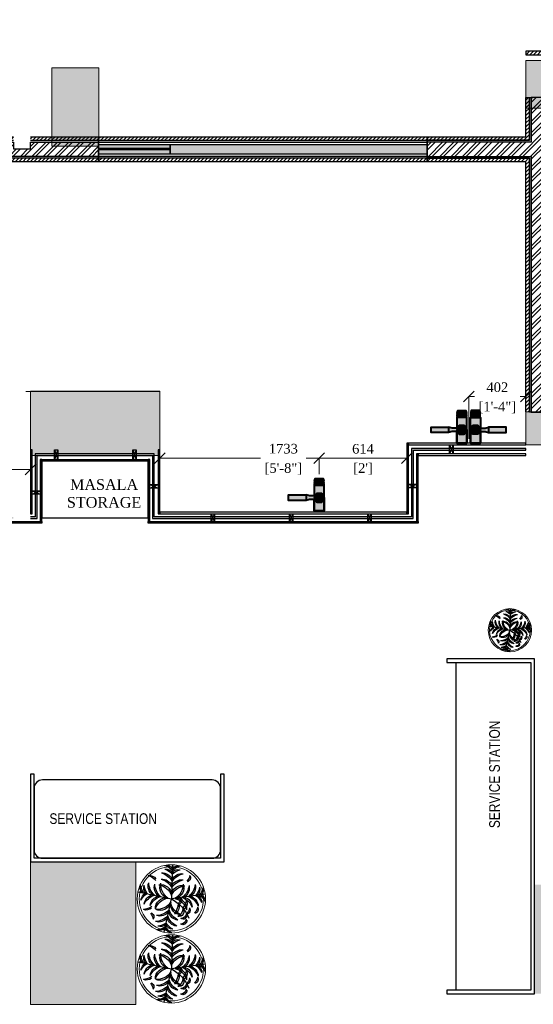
# Model space of a CAD drawing. Extents: x 3940905 to 4145695, y 925352 to 1109797.
# Tile 8 of 256: x 4008817 to 4012424, y 1041743 to 1048649. Entities that reach past the tile are written whole.
import ezdxf

# ---------------------------------------------------------------- set-up
doc = ezdxf.new("R2010")
doc.units = 0
doc.header["$LTSCALE"] = 750
doc.header["$MEASUREMENT"] = 0
doc.header["$PDMODE"] = 35
doc.header["$PDSIZE"] = 150
doc.layers.get('0').update_dxf_attribs({"linetype": 'CONTINUOUS', "lineweight": 0})
doc.layers.get('Defpoints').update_dxf_attribs({"linetype": 'CONTINUOUS'})
for name, color, linetype, lineweight in [('CIVIL WALLS', 7, 'CONTINUOUS', 30), ('CKD Dimensions', 7, 'CONTINUOUS', 0), ('CKD Equipments', 252, 'CONTINUOUS', 0), ('CKD-GAS', 1, 'CONTINUOUS', 40), ('COLUMN', 1, 'CONTINUOUS', 9), ('FURN', 15, 'CONTINUOUS', 5), ('plant', 72, 'CONTINUOUS', 25), ('PLANTERS', 92, 'CONTINUOUS', 9), ('PLANTS', 72, 'CONTINUOUS', 0)]:
    doc.layers.add(name, color=color, linetype=linetype, lineweight=lineweight)
for name, color, linetype in [('GLASS', 5, 'CONTINUOUS'), ('PARTITION', 16, 'CONTINUOUS'), ('S-Hatch_8', 7, 'CONTINUOUS'), ('TEXT', 7, 'CONTINUOUS')]:
    doc.layers.add(name, color=color, linetype=linetype)
doc.styles.add('ARA-30', font='arial.ttf', dxfattribs={"width": 0.8, "height": 150})
doc.styles.add('CKD_Dimension Text', font='BOOKOS.TTF')
doc.dimstyles.new('CKD-Dimensions', dxfattribs={"dimscale": 1.5, "dimtxt": 45, "dimasz": 50, "dimexe": 0, "dimexo": 20, "dimgap": 20, "dimtad": 0, "dimdec": 0, "dimzin": 4, "dimdsep": 46, "dimtxsty": 'CKD_Dimension Text', "dimblk": 'OBLIQUE', "dimcen": 12, "dimclrd": 150, "dimclre": 150, "dimclrt": 7, "dimazin": 2, "dimtfac": 1, "dimtdec": 0, "dimtofl": 0, "dimtmove": 1, "dimatfit": 2, "dimfxl": 1, "dimtfillclr": 7, "dimtolj": 1, "dimtzin": 0, "dimlwd": -1, "dimlwe": -1, "dimarcsym": 0})
pattern_1 = [(45, (28934.255, 4769.379), (-13.25825215, 13.25825215), [])]
pattern_2 = [(50, (28934.255, 4769.379), (21.51780548, -1.88256405), [2.25, -24.75]), (355, (28934.255, 4769.379), (-4.16254001, 22.56576401), [1.8, -19.8]), (100.45144446, (28936.048, 4769.222), (17.3552654, 20.68319973), [1.91220576, -21.03426336]), (46.1842, (28934.255, 4775.38), (32.01723992, -4.96557842), [3.375, -37.125]), (96.6356355, (28936.923, 4774.965), (28.03985837, 29.22355802), [2.86831026, -31.5514128]), (351.184164, (28934.255, 4775.38), (28.03985835, 29.223558), [2.7, -29.70000003]), (21, (28937.255, 4773.879), (17.90721156, -12.07856672), [2.25, -24.75]), (326, (28937.255, 4773.879), (7.29945996, 21.75450135), [1.8, -19.8]), (71.45144474, (28938.747, 4772.872), (25.2066713, 9.67593458), [1.9122057, -21.03426336]), (37.5, (28934.255, 4769.379), (0.36479566, 9.986815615), [0, -19.56, 0, -20.1, 0, -19.875]), (7.5, (28934.255, 4769.379), (7.892086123, 11.832351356), [0, -11.46, 0, -19.11, 0, -7.575]), (327.5, (28927.565, 4769.379), (16.014673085, -0.676646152), [0, -7.5, 0, -23.4, 0, -31.05]), (317.5, (28924.565, 4769.379), (17.49558508, 3.00314947), [0, -9.75, 0, -15.54, 0, -22.05])]
pattern_3 = [(45, (28934.255, 4769.38), (-39.77475644, 39.77475644), []), (45, (28960.77, 4769.38), (-39.77475644, 39.77475644), [])]

# ---------------------------------------------------------------- blocks, each defined once
blk = doc.blocks.new('*U770')
at = {"layer": 'FURN', "lineweight": 25, "elevation": 0}
blk.add_lwpolyline([(383979.2, -790137.2, 0.414214), (383919.2, -790197.2), (383919.2, -790627.2, 0.414214), (383979.2, -790687.2), (385169.2, -790687.2, 0.414214), (385229.2, -790627.2), (385229.2, -790197.2, 0.414214), (385169.2, -790137.2)], format="xyb", close=True, dxfattribs=at)
blk = doc.blocks.new('6')
at = {"color": 64, "true_color": 0x6f9400}
for p in [(6566.01, 608.98), (6541.39, 588.32), (6590.63, 588.32), (6570.35, 559.36)]:
    blk.add_line(p, (6566.01, 583.98), dxfattribs=at)
for centre, radius, start, end in [((6561.36, 602.61), 5.77, 36.28997, 99.62433), ((6556.68, 595.85), 12.99, 44.07628, 73.37936), ((6561.36, 599.86), 5.77, 36.28997, 99.62433), ((6556.68, 593.1), 12.99, 44.07628, 73.37936), ((6570.66, 602.61), 5.77, 80.37567, 143.71003), ((6575.34, 595.85), 12.99, 106.62064, 135.92372), ((6570.66, 599.86), 5.77, 80.37567, 143.71003), ((6575.34, 593.1), 12.99, 106.62064, 135.92372), ((6555.51, 599.77), 2.88, 139.742, 258.74753), ((6559.4, 602.04), 6.25, 184.61802, 228.21064), ((6558.78, 594.75), 7.99, 25.24891, 95.39371), ((6554.57, 589.76), 13.4, 31.37119, 75.03657), ((6558.78, 590.2), 7.99, 25.24891, 95.39371), ((6554.57, 585.21), 13.4, 31.37119, 75.03657), ((6573.23, 594.75), 7.99, 84.60629, 154.75109), ((6577.45, 589.76), 13.4, 104.96343, 148.62881), ((6573.23, 590.2), 7.99, 84.60629, 154.75109), ((6577.45, 585.21), 13.4, 104.96343, 148.62881), ((6582.56, 594.81), 5.77, 80.37567, 143.71003), ((6587.24, 588.05), 12.99, 106.62064, 135.92372), ((6548.52, 591.79), 5.77, 160.37567, 223.71003), ((6555.98, 595.22), 12.99, 186.62064, 215.92372), ((6551.18, 591.32), 5.77, 160.37567, 223.71003), ((6558.65, 594.75), 12.99, 186.62064, 215.92372), ((6556.66, 592.97), 7.99, 164.60629, 234.75109), ((6562.3, 596.25), 13.4, 184.96343, 228.62881), ((6561.14, 592.18), 7.99, 164.60629, 234.75109), ((6566.78, 595.46), 13.4, 184.96343, 228.62881), ((6558.29, 586.32), 7.79, 3.42594, 103.63458), ((6555.05, 582.19), 11.79, 21.66646, 83.18779), ((6565.04, 591.99), 7.79, 156.36542, 256.57406), ((6569.67, 594.46), 11.79, 176.81221, 238.33354), ((6573.73, 586.32), 7.79, 76.36542, 176.57406), ((6576.96, 582.19), 11.79, 96.81221, 158.33354), ((6562.34, 594.46), 11.79, 301.66646, 3.18779), ((6566.97, 591.99), 7.79, 283.42594, 23.63458), ((6565.23, 595.46), 13.4, 311.37119, 355.03657), ((6570.87, 592.18), 7.99, 305.24891, 15.39371), ((6569.71, 596.25), 13.4, 311.37119, 355.03657), ((6575.35, 592.97), 7.99, 305.24891, 15.39371), ((6573.37, 594.75), 12.99, 324.07628, 353.37936), ((6580.83, 591.32), 5.77, 316.28997, 19.62433), ((6575.99, 595.22), 12.99, 324.07628, 353.37936), ((6583.46, 591.78), 5.77, 316.28997, 19.62433), ((6546.9, 582.63), 5.77, 116.28997, 179.62433), ((6552.74, 576.85), 12.99, 124.07628, 153.37936), ((6549.57, 582.16), 5.77, 116.28997, 179.62433), ((6555.41, 576.38), 12.99, 124.07628, 153.37936), ((6554.15, 578.73), 7.99, 105.24891, 175.39371), ((6558.33, 573.72), 13.4, 111.37119, 155.03657), ((6558.63, 577.94), 7.99, 105.24891, 175.39371), ((6562.81, 572.93), 13.4, 111.37119, 155.03657), ((6577.62, 559.6), 27.01, 115.47721, 156.6585), ((6562.36, 576.79), 7.79, 83.42594, 183.63458), ((6565.87, 572.88), 11.79, 101.66646, 163.18779), ((6561.19, 583.05), 2.81, 114.22575, 255.12788), ((6563.43, 583.69), 3.9, 150.43977, 228.66943), ((6566.14, 572.88), 11.79, 16.81221, 78.33354), ((6569.65, 576.79), 7.79, 356.36542, 96.57406), ((6569.2, 572.93), 13.4, 24.96343, 68.62881), ((6573.38, 577.94), 7.99, 4.60629, 74.75109), ((6573.68, 573.72), 13.4, 24.96343, 68.62881), ((6577.86, 578.73), 7.99, 4.60629, 74.75109), ((6576.61, 576.38), 12.99, 26.62064, 55.92372), ((6582.45, 582.16), 5.77, 0.37567, 63.71003), ((6548.93, 576.89), 2.88, 139.742, 258.74753), ((6552.82, 579.17), 6.25, 184.61802, 228.21064), ((6554.88, 575.95), 2.88, 139.742, 258.74753), ((6558.78, 578.23), 6.25, 184.61802, 228.21064), ((6558.7, 580.69), 4.35, 144.98654, 244.40339), ((6567.53, 584.83), 12.5, 187.57587, 215.89417), ((6560.31, 575.01), 3.83, 138.87442, 278.97626), ((6563.63, 576.85), 6.25, 173.75364, 244.09705), ((6554.91, 583.85), 11.79, 286.81221, 348.33354), ((6558.81, 580.34), 7.79, 266.36542, 6.57406), ((6566.56, 578.36), 6.48, 161.44767, 239.36723), ((6581.88, 582.75), 21.12, 185.40074, 208.13904), ((6574.01, 583.02), 7.79, 193.42594, 293.63458), ((6576.48, 587.65), 11.79, 211.66646, 273.18779), ((6587.71, 588.31), 12.99, 234.07628, 263.37936), ((6584.28, 580.84), 5.77, 226.28997, 289.62433), ((6557, 572.32), 2.85, 167.05775, 302.85325), ((6558.64, 573.93), 4, 185.18449, 268.65396), ((6558.64, 569.85), 4, 185.18449, 268.65396), ((6554.95, 580.78), 13.4, 294.96343, 338.62881), ((6559.97, 576.61), 7.99, 274.60629, 344.75109), ((6555.74, 576.31), 13.4, 294.96343, 338.62881), ((6560.76, 572.13), 7.99, 274.60629, 344.75109), ((6577.49, 584.76), 13.4, 221.37119, 265.03657), ((6574.2, 579.12), 7.99, 215.24891, 285.39371), ((6578.27, 580.28), 13.4, 221.37119, 265.03657), ((6574.99, 574.64), 7.99, 215.24891, 285.39371), ((6581.2, 570.4), 2.88, 101.25247, 220.258), ((6585.1, 568.13), 6.25, 131.78936, 175.38198), ((6557, 568.25), 2.85, 167.05775, 302.85325), ((6558.4, 573.38), 12.99, 296.62064, 325.92372), ((6564.18, 567.54), 5.77, 270.37567, 333.71003), ((6558.87, 570.7), 12.99, 296.62064, 325.92372), ((6564.66, 564.86), 5.77, 270.37567, 333.71003), ((6576.78, 576.62), 12.99, 234.07628, 263.37936), ((6573.34, 569.16), 5.77, 226.28997, 289.62433), ((6577.25, 573.94), 12.99, 234.07628, 263.37936), ((6573.82, 566.47), 5.77, 226.28997, 289.62433)]:
    blk.add_arc(centre, radius, start, end, dxfattribs=at)
blk = doc.blocks.new('vvbg')
at = {"layer": 'PLANTERS', "color": 34}
for radius in [215, 202]:
    blk.add_circle((2.4, 10.9), radius, dxfattribs=at)
at = {"layer": 'plant', "xscale": 8.600299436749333, "yscale": 8.600299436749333, "zscale": 8.600299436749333, "rotation": 2.14003837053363}
blk.add_blockref('6', (-56240.3, -7116.7), dxfattribs=at)
blk = doc.blocks.new('COLUMN')
at = {"layer": 'COLUMN'}
h = blk.add_hatch(color=1, dxfattribs=at)
h.dxf.hatch_style = 1
h.paths.add_polyline_path([(2683499, 965771.1), (2684448, 965771.1), (2684448, 965331.1), (2683499, 965331.1)])
h.paths.add_polyline_path([(2684238, 970191.1), (2683499, 970191.1), (2683499, 969191.1), (2684238, 969191.1)])
h.paths.add_polyline_path([(2687443, 969266.1), (2687038, 969266.1), (2687038, 970031.1), (2687443, 970031.1)])
h.paths.add_polyline_path([(2687108, 972041.4), (2687644, 972041.4), (2687644, 971756.1), (2687108, 971756.1)])
h.paths.add_polyline_path([(2683499, 973491.1), (2684408, 973491.1), (2684408, 973041.1), (2683499, 973041.1)])
h.paths.add_polyline_path([(2683649, 975761.1), (2683978, 975761.1), (2683978, 975211.1), (2683649, 975211.1)])
h.paths.add_polyline_path([(2686978, 975811.1), (2687728, 975811.1), (2687728, 975476.1), (2686978, 975476.1)])
h.paths.add_polyline_path([(2689869, 975851.1), (2689028, 975851.1), (2689028, 975556.1), (2689869, 975556.1)])
h.paths.add_polyline_path([(2686978, 973346.1), (2687644, 973346.1), (2687644, 973116.1), (2686978, 973116.1)])
h.paths.add_polyline_path([(2683824, 977646.1), (2684029, 977646.1), (2684029, 977211.1), (2683824, 977211.1)])
h.paths.add_polyline_path([(2683824, 979911.1), (2684104, 979911.1), (2684104, 980241.1), (2683824, 980241.1)])
h.paths.add_polyline_path([(2687804, 979891.1), (2688004, 979891.1), (2688004, 980241.1), (2687804, 980241.1)])
h.paths.add_polyline_path([(2691584, 979836.1), (2692014, 979836.1), (2692014, 980241.1), (2691584, 980241.1)])
h.paths.add_polyline_path([(2691696, 977346.1), (2692014, 977346.1), (2692014, 976786.1), (2691696, 976786.1)])
h.paths.add_polyline_path([(2687443, 965841.1), (2686813, 965841.1), (2686813, 965401.1), (2687443, 965401.1)])
h.paths.add_polyline_path([(2687468, 963421.1), (2686703, 963421.1), (2686703, 962976.1), (2687468, 962976.1)])
h.paths.add_polyline_path([(2684168, 963191.1), (2683399, 963191.1), (2683399, 962446.1), (2684168, 962446.1)])
h.paths.add_polyline_path([(2684448, 958916.1), (2683399, 958916.1), (2683399, 959356.1), (2684448, 959356.1)])
h.paths.add_polyline_path([(2684448, 957356.1), (2683414, 957356.1), (2683414, 956916.1), (2684448, 956916.1)])
h.paths.add_polyline_path([(2687458, 957436.1), (2686708, 957436.1), (2686708, 956996.1), (2687458, 956996.1)])
h.paths.add_polyline_path([(2687453, 959516.1), (2686693, 959516.1), (2686693, 959086.1), (2687453, 959086.1)])
h.paths.add_polyline_path([(2683414, 953326.1), (2684313, 953326.1), (2684313, 953776.1), (2683414, 953776.1)])
h.paths.add_polyline_path([(2683294, 952396.1), (2683768, 952396.1), (2683768, 951976.1), (2683294, 951976.1)])
h.paths.add_polyline_path([(2682464, 977841.1), (2681834, 977841.1), (2681834, 977051.1), (2682464, 977051.1)])
at = {"color": 2}
for points in [[(2683649, 975761.1), (2683978, 975761.1), (2683978, 975211.1), (2683649, 975211.1)], [(2686978, 975811.1), (2687728, 975811.1), (2687728, 975476.1), (2686978, 975476.1)], [(2683499, 973491.1), (2684408, 973491.1), (2684408, 973041.1), (2683499, 973041.1)], [(2686978, 973346.1), (2687644, 973346.1), (2687644, 973116.1), (2686978, 973116.1)], [(2684238, 970191.1), (2683499, 970191.1), (2683499, 969191.1), (2684238, 969191.1)]]:
    blk.add_lwpolyline(points, close=True, dxfattribs=at)
at = {"layer": 'COLUMN', "color": 1}
for points in [[(2683649, 975761.1), (2683978, 975761.1), (2683978, 975211.1), (2683649, 975211.1)], [(2686978, 975811.1), (2687728, 975811.1), (2687728, 975476.1), (2686978, 975476.1)], [(2683499, 973491.1), (2684408, 973491.1), (2684408, 973041.1), (2683499, 973041.1)], [(2686978, 973346.1), (2687644, 973346.1), (2687644, 973116.1), (2686978, 973116.1)], [(2684238, 970191.1), (2683499, 970191.1), (2683499, 969191.1), (2684238, 969191.1)]]:
    blk.add_lwpolyline(points, close=True, dxfattribs=at)
blk = doc.blocks.new('fffffff')
at = {"layer": 'CKD-GAS'}
for color, points in [(1, [(62188, -25567), (62188, -25797), (62171, -25797), (62168, -25796), (62138, -25745), (62038, -25745), (61988, -25831), (61988, -25567)]), (1, [(61988, -25831), (61988, -26076), (62188, -26076), (62188, -25865), (62171, -25865), (62168, -25866), (62138, -25917), (62038, -25917)]), (40, [(62351, -25777), (62697, -25777), (62697, -25885), (62351, -25885)])]:
    blk.add_hatch(color=color, dxfattribs=at).paths.add_polyline_path(points)
at = {"layer": 'CKD-GAS', "true_color": 0xf2f2f2}
blk.add_hatch(color=7, dxfattribs=at).paths.add_polyline_path([(62038, -25745), (61988, -25831), (62038, -25917), (62138, -25917), (62188, -25831), (62138, -25745)])
at = {"layer": 'CKD-GAS', "true_color": 0xe3e3e3}
for points in [[(62282, -25865), (62351, -25885), (62351, -25777), (62282, -25797), (62168, -25797, 0.003284), (62167, -25796, -0.092405), (62129, -25777, 2.004689), (62129, -25885, -0.101103), (62171, -25865), (62188, -25865)], [(62007, -26076), (62169, -26076), (62169, -26212), (62007, -26212)]]:
    blk.add_hatch(color=254, dxfattribs=at).paths.add_polyline_path(points)
at = {"layer": 'CKD-GAS', "color": 0}
for points in [[(62188, -25797), (62188, -25567), (61988, -25567), (61988, -26076), (62188, -26076), (62188, -25865)], [(62188, -25567), (62188, -25797), (62171, -25797), (62168, -25796), (62138, -25745), (62038, -25745), (61988, -25831), (61988, -25567), (62188, -25567)], [(62168, -25796), (62138, -25745), (62038, -25745), (61988, -25831), (62038, -25917), (62138, -25917), (62168, -25866)], [(61988, -25831), (61988, -26076), (62188, -26076), (62188, -25865), (62171, -25865), (62168, -25866), (62138, -25917), (62038, -25917), (61988, -25831), (61988, -26076)], [(62171, -25797), (62282, -25797)], [(62282, -25797), (62351, -25777)], [(62171, -25865), (62282, -25865)], [(62282, -25865), (62351, -25885)]]:
    blk.add_lwpolyline(points, dxfattribs=at)
for points in [[(62038, -25745), (61988, -25831), (62038, -25917), (62138, -25917), (62188, -25831), (62138, -25745)], [(62351, -25777), (62697, -25777), (62697, -25885), (62351, -25885)], [(61995, -26089), (62180, -26089), (62180, -26098), (61995, -26098)], [(61995, -26111), (62180, -26111), (62180, -26120), (61995, -26120)], [(61995, -26133), (62180, -26133), (62180, -26141), (61995, -26141)], [(61995, -26157), (62180, -26157), (62180, -26166), (61995, -26166)], [(61995, -26179), (62180, -26179), (62180, -26187), (61995, -26187)], [(62007, -26076), (62169, -26076), (62169, -26212), (62007, -26212)]]:
    blk.add_lwpolyline(points, close=True, dxfattribs=at)
for centre, radius, start, end in [((62088, -25831), 86.4, 30, 330), ((62088, -25831), 67.6, 52.9373, 307.0627), ((62199, -25683), 117, 233.0047, 256.0482), ((62199, -25979), 117, 103.9518, 126.9953)]:
    blk.add_arc(centre, radius, start, end, dxfattribs=at)
blk = doc.blocks.new('_Oblique')
at = {"color": 0, "linetype": 'ByBlock', "lineweight": -2, "transparency": 16777216}
blk.add_line((-0.5, -0.5), (0.5, 0.5), dxfattribs=at)
blk = doc.blocks.new('*D795')
at = {"layer": 'CKD Dimensions', "color": 150}
for p, q in [((4007799.9, 1045457.1), (4007799.9, 1045494.6)), ((4007799.9, 1045494.6), (4008185.7, 1045494.6)), ((4008892.7, 1045494.6), (4008507, 1045494.6)), ((4008892.7, 1045457.1), (4008892.7, 1045494.6))]:
    blk.add_line(p, q, dxfattribs=at)
at = {"layer": 'Defpoints', "color": 0}
for p in [(4008892.7, 1045494.6), (4007799.9, 1045427.1), (4008892.7, 1045427.1)]:
    blk.add_point(p, dxfattribs=at)
at = {"layer": 'CKD Dimensions', "color": 150, "linetype": 'ByBlock', "xscale": 75, "yscale": 75, "zscale": 75, "rotation": 180}
blk.add_blockref('_Oblique', (4007799.9, 1045494.6), dxfattribs=at)
at = {"layer": 'CKD Dimensions', "color": 150, "linetype": 'ByBlock', "xscale": 75, "yscale": 75, "zscale": 75}
blk.add_blockref('_Oblique', (4008892.7, 1045494.6), dxfattribs=at)
at = {"layer": 'CKD Dimensions', "color": 7, "lineweight": 0, "char_height": 67.5, "attachment_point": 5, "style": 'CKD_Dimension Text'}
for s, insert in [('\\A1;1093', (4008346.3, 1045559.5)), ('\\A1;[3\'-7"]', (4008346.3, 1045417.9))]:
    blk.add_mtext(s, dxfattribs=dict(at, insert=insert))
blk = doc.blocks.new('*D797')
at = {"layer": 'CKD Dimensions', "color": 150}
for p, q in [((4010920.5, 1045460.3), (4010920.5, 1045573.9)), ((4010920.5, 1045573.9), (4011111.1, 1045573.9)), ((4011535, 1045573.9), (4011344.3, 1045573.9)), ((4011535, 1045460.8), (4011535, 1045573.9))]:
    blk.add_line(p, q, dxfattribs=at)
at = {"layer": 'Defpoints', "color": 0}
for p in [(4011535, 1045573.9), (4010920.5, 1045430.3), (4011535, 1045430.8)]:
    blk.add_point(p, dxfattribs=at)
at = {"layer": 'CKD Dimensions', "color": 150, "linetype": 'ByBlock', "xscale": 75, "yscale": 75, "zscale": 75, "rotation": 180}
blk.add_blockref('_Oblique', (4010920.5, 1045573.9), dxfattribs=at)
at = {"layer": 'CKD Dimensions', "color": 150, "linetype": 'ByBlock', "xscale": 75, "yscale": 75, "zscale": 75}
blk.add_blockref('_Oblique', (4011535, 1045573.9), dxfattribs=at)
at = {"layer": 'CKD Dimensions', "color": 7, "lineweight": 0, "char_height": 67.5, "attachment_point": 5, "style": 'CKD_Dimension Text'}
for s, insert in [('\\A1;614', (4011227.7, 1045638.9)), ("\\A1;[2']", (4011227.7, 1045497.2))]:
    blk.add_mtext(s, dxfattribs=dict(at, insert=insert))
blk = doc.blocks.new('*D798')
at = {"layer": 'CKD Dimensions', "color": 150}
for p, q in [((4009801.7, 1045603.9), (4009801.7, 1045573.9)), ((4009801.7, 1045573.9), (4010507.7, 1045573.9)), ((4011535, 1045573.9), (4010829, 1045573.9)), ((4011535, 1045460.8), (4011535, 1045573.9))]:
    blk.add_line(p, q, dxfattribs=at)
at = {"layer": 'Defpoints', "color": 0}
for p in [(4009801.7, 1045573.9), (4009801.7, 1045573.9), (4011535, 1045430.8)]:
    blk.add_point(p, dxfattribs=at)
at = {"layer": 'CKD Dimensions', "color": 150, "linetype": 'ByBlock', "xscale": 75, "yscale": 75, "zscale": 75, "rotation": 180}
blk.add_blockref('_Oblique', (4009801.7, 1045573.9), dxfattribs=at)
at = {"layer": 'CKD Dimensions', "color": 150, "linetype": 'ByBlock', "xscale": 75, "yscale": 75, "zscale": 75}
blk.add_blockref('_Oblique', (4011535, 1045573.9), dxfattribs=at)
at = {"layer": 'CKD Dimensions', "color": 7, "lineweight": 0, "char_height": 67.5, "attachment_point": 5, "style": 'CKD_Dimension Text'}
for s, insert in [('\\A1;1733', (4010668.4, 1045639.5)), ('\\A1;[5\'-8"]', (4010668.4, 1045497.2))]:
    blk.add_mtext(s, dxfattribs=dict(at, insert=insert))
blk = doc.blocks.new('*D799')
at = {"layer": 'CKD Dimensions', "color": 150}
for p, q in [((4011969.8, 1045709.1), (4011969.8, 1046005)), ((4011969.8, 1046005), (4012010.1, 1046005)), ((4012371.7, 1046005), (4012331.4, 1046005)), ((4012371.7, 1045927.1), (4012371.7, 1046005))]:
    blk.add_line(p, q, dxfattribs=at)
at = {"layer": 'Defpoints', "color": 0}
for p in [(4011969.8, 1046005), (4012371.7, 1045897.1), (4011969.8, 1045679.1)]:
    blk.add_point(p, dxfattribs=at)
at = {"layer": 'CKD Dimensions', "color": 150, "linetype": 'ByBlock', "xscale": 75, "yscale": 75, "zscale": 75, "rotation": 180}
blk.add_blockref('_Oblique', (4011969.8, 1046005), dxfattribs=at)
at = {"layer": 'CKD Dimensions', "color": 150, "linetype": 'ByBlock', "xscale": 75, "yscale": 75, "zscale": 75}
blk.add_blockref('_Oblique', (4012371.7, 1046005), dxfattribs=at)
at = {"layer": 'CKD Dimensions', "color": 7, "lineweight": 0, "char_height": 67.5, "attachment_point": 5, "style": 'CKD_Dimension Text'}
for s, insert in [('\\A1;402', (4012170.8, 1046070.5)), ('\\A1;[1\'-4"]', (4012170.8, 1045928.3))]:
    blk.add_mtext(s, dxfattribs=dict(at, insert=insert))

msp = doc.modelspace()

# ---------------------------------------------------------------- hatches: boundary and pattern name
at = {"layer": 'CIVIL WALLS', "true_color": 0x136734}
h = msp.add_hatch(dxfattribs=at)
h.set_pattern_fill('AR-CONC', color=116, scale=3)
h.set_pattern_definition(pattern_2)
h.paths.add_polyline_path([(4012396.5, 1045897.1), (4012396.5, 1047677.7), (4011677.7, 1047677.7), (4011677.7, 1047802.7), (4012396.5, 1047802.7), (4012396.5, 1048102.2), (4012409, 1048102.2), (4012409, 1047790.2), (4011677.7, 1047790.2), (4011677.7, 1047690.2), (4012409, 1047690.2), (4012409, 1045897.1)])
h = msp.add_hatch(dxfattribs=at)
h.set_pattern_fill('AR-CONC', color=116, scale=3)
h.set_pattern_definition(pattern_2)
h.paths.add_polyline_path([(4009371.8, 1047802.5), (4009371.7, 1047690.2), (4006233.1, 1047690.2), (4006233.1, 1046984.2), (4006133.1, 1046984.2), (4006133.1, 1047790.2), (4008772.7, 1047790.2), (4008772.7, 1047802.7)])
h.paths.add_polyline_path([(4009371.7, 1047790.2), (4009371.7, 1047677.7), (4006245.6, 1047677.7), (4006245.6, 1046971.7), (4006120.6, 1046971.7), (4006120.6, 1047802.7), (4008892.8, 1047802.7), (4008892.7, 1047790.2)])
h.paths.add_polyline_path([(4006233.1, 1046010.2), (4006133.1, 1046010.2), (4006133.1, 1045154), (4006233.1, 1045154)], flags=16)
h.paths.add_polyline_path([(4006245.6, 1046022.7), (4006120.6, 1046022.7), (4006120.6, 1045141.5), (4006245.6, 1045141.5)])
h = msp.add_hatch(dxfattribs=at)
h.set_pattern_fill('AR-CONC', color=116, scale=3)
h.set_pattern_definition(pattern_2)
h.paths.add_polyline_path([(4009371.7, 1047802.4), (4011677.7, 1047802.7), (4011677.7, 1047677.7), (4009371.7, 1047677.4)])
h.paths.add_polyline_path([(4009371.7, 1047789.9), (4011677.7, 1047790.2), (4011677.7, 1047690.2), (4009371.7, 1047689.9)], flags=17)
at = {"layer": 'GLASS'}
h = msp.add_hatch(color=4, dxfattribs=at)
h.dxf.hatch_style = 1
h.paths.add_polyline_path([(4009872.7, 1047773.8), (4011677.7, 1047773.8), (4011677.7, 1047706.6), (4009872.7, 1047706.6)])
h = msp.add_hatch(color=5, dxfattribs=at)
h.dxf.hatch_style = 1
h.paths.add_polyline_path([(4008772.7, 1045149.5), (4008772.7, 1045161.5), (4006630.2, 1045161.5), (4006630.2, 1045149.5)])
h.paths.add_polyline_path([(4008892.7, 1045161.5), (4008892.7, 1045149.5), (4008938.8, 1045149.5), (4008938.8, 1045591.1), (4009749.7, 1045591.1), (4009749.7, 1045149.5), (4011580.8, 1045149.5), (4011581.1, 1045629.6), (4012371.7, 1045629.6), (4012371.7, 1045641.6), (4011569.1, 1045641.6), (4011568.8, 1045161.5), (4009761.7, 1045161.5), (4009761.7, 1045603.1), (4008926.8, 1045603.1), (4008926.8, 1045161.5)])
at = {"layer": 'S-Hatch_8'}
h = msp.add_hatch(dxfattribs=at)
h.set_pattern_fill('ANSI31', color=6, scale=150)
h.set_pattern_definition(pattern_1)
h.paths.add_polyline_path([(4006245.6, 1046022.7), (4006120.6, 1046022.7), (4006120.6, 1045141.5), (4006245.6, 1045141.5)], flags=16)
h.paths.add_polyline_path([(4006270.6, 1046047.7), (4006095.6, 1046047.7), (4006095.6, 1045116.5), (4006270.6, 1045116.5)])
h.paths.add_polyline_path([(4009371.7, 1047802.7), (4009371.7, 1047677.7), (4006245.6, 1047677.7), (4006245.6, 1046971.7), (4006120.6, 1046971.7), (4006120.6, 1047802.7)], flags=16)
h.paths.add_polyline_path([(4012671.6, 1047072.2), (4014322.9, 1047072.2), (4014322.9, 1046947.2), (4012671.6, 1046947.2)], flags=17)
h.paths.add_polyline_path([(4012671.6, 1047097.2), (4014347.9, 1047097.2), (4014347.9, 1046922.2), (4012671.6, 1046922.2)])
h.paths.add_polyline_path([(4014197.9, 1045741.9), (4014197.9, 1046172.2), (4014322.9, 1046172.2), (4014322.9, 1045741.9), (4015347.9, 1045741.9), (4015347.9, 1045616.8), (4012971.7, 1045616.8), (4012971.7, 1045741.9)], flags=16)
h.paths.add_polyline_path([(4014172.9, 1045766.8), (4014172.9, 1046172.2), (4014347.9, 1046172.2), (4014347.9, 1045766.8), (4015372.9, 1045766.8), (4015372.9, 1045591.8), (4012971.7, 1045591.8), (4012971.7, 1045766.8)])
h.paths.add_polyline_path([(4018162.6, 1046227.3), (4018161, 1048502.9), (4018050.1, 1048502.6), (4018050.1, 1047477.6), (4016722.9, 1047477.6), (4016722.9, 1048561.6), (4016597.9, 1048561.6), (4016597.9, 1045314.6), (4016722.9, 1045314.6), (4016722.9, 1047352.6), (4018050.1, 1047352.6), (4018050.1, 1046352.1), (4017522.9, 1046352.1), (4017522.9, 1046227.1)], flags=17)
h.paths.add_polyline_path([(4018161, 1048527.6), (4018025.1, 1048527.6), (4018025.1, 1047502.6), (4016747.9, 1047502.6), (4016747.9, 1048586.6), (4016572.9, 1048586.6), (4016572.9, 1045289.6), (4016747.9, 1045289.6), (4016747.9, 1047327.6), (4018025.1, 1047327.6), (4018025.1, 1046377.1), (4017497.9, 1046377.1), (4017497.9, 1046202.1), (4018162.6, 1046202.6)])
h.paths.add_polyline_path([(4016722.9, 1049575.5), (4017089.5, 1049575.5), (4017089.5, 1049700.5), (4016599.4, 1049700.5), (4016599.4, 1049361.6), (4016722.9, 1049361.6)], flags=16)
h.paths.add_polyline_path([(4016747.9, 1049550.5), (4017089.5, 1049550.5), (4017089.5, 1049725.5), (4016572.9, 1049725.5), (4016572.9, 1049336.6), (4016747.9, 1049336.6)])
h.paths.add_polyline_path([(4014717.4, 1049575.5), (4014717.4, 1052536.6), (4014842.4, 1052536.6), (4014842.4, 1049700.5), (4015647, 1049700.5), (4015647, 1049575.5)], flags=16)
h.paths.add_polyline_path([(4014692.4, 1049550.5), (4014692.4, 1052561.6), (4014867.4, 1052561.6), (4014867.4, 1049725.5), (4015672, 1049725.5), (4015672, 1049550.5)])
h.paths.add_polyline_path([(4008892.7, 1047827.7), (4008892.7, 1047802.7), (4008772.7, 1047802.7), (4008772.7, 1047827.7), (4006095.6, 1047827.7), (4006095.6, 1046946.7), (4006270.6, 1046946.7), (4006270.6, 1047652.7), (4009371.7, 1047652.1), (4009371.7, 1047827.7)])
h = msp.add_hatch(dxfattribs=at)
h.set_pattern_fill('ANSI31', color=6, scale=150)
h.set_pattern_definition(pattern_1)
h.paths.add_polyline_path([(4015021.7, 1048277.4), (4015021.7, 1048254.6), (4015197.9, 1048252.4), (4015198, 1046516.9), (4015373, 1046516.9), (4015372.9, 1047327.6), (4015672.5, 1047327.6), (4015672.5, 1047502.6), (4015372.9, 1047502.6), (4015372.9, 1048427.4), (4012371.7, 1048427.4), (4012371.7, 1048402.1), (4015347.9, 1048402.1), (4015348, 1047477.6), (4015647.5, 1047477.6), (4015647.5, 1047352.6), (4015348, 1047352.6), (4015348, 1046517), (4015223, 1046517), (4015222.9, 1048277.4)])
h = msp.add_hatch(dxfattribs=at)
h.set_pattern_fill('ANSI31', color=6, scale=150)
h.set_pattern_definition(pattern_1)
h.paths.add_polyline_path([(4012396.5, 1048102.2), (4012396.5, 1047802.7), (4011677.7, 1047802.7), (4011677.7, 1047677.7), (4012396.7, 1047677.7), (4012396.5, 1045897.1), (4012371.5, 1045897.2), (4012371.7, 1047652.7), (4011677.7, 1047652.7), (4011677.7, 1047827.7), (4012371.7, 1047827.7), (4012371.8, 1048102.2)])
at = {"layer": 'S-Hatch_8', "true_color": 0x636466}
h = msp.add_hatch(dxfattribs=at)
h.set_pattern_fill('ANSI32', color=251, scale=150)
h.set_pattern_definition(pattern_3)
h.paths.add_polyline_path([(4012409, 1047690.2), (4012409, 1045896.6), (4012506.5, 1045896.6), (4012506.5, 1048101.9), (4012409, 1048101.9), (4012409, 1047790.2), (4011677.7, 1047790.2), (4011677.7, 1047690.2)])
h = msp.add_hatch(dxfattribs=at)
h.set_pattern_fill('ANSI32', color=251, scale=150)
h.set_pattern_definition(pattern_3)
h.paths.add_polyline_path([(4009371.7, 1047790.1), (4009371.7, 1047690.2), (4006233.1, 1047690.2), (4006233.1, 1046984.2), (4006133.1, 1046984.2), (4006133.1, 1047790.2), (4008772.7, 1047790.1), (4008772.7, 1047742.2), (4008892.7, 1047742.2), (4008892.7, 1047790.1)])
at = {"layer": 'S-Hatch_8'}
h = msp.add_hatch(dxfattribs=at)
h.set_pattern_fill('ANSI31', color=6, scale=150)
h.set_pattern_definition(pattern_1)
h.paths.add_polyline_path([(4009371.7, 1047827.7), (4011677.7, 1047827.7), (4011677.7, 1047652.7), (4009371.7, 1047652.7)])
h.paths.add_polyline_path([(4009371.7, 1047802.7), (4011677.7, 1047802.7), (4011677.7, 1047677.7), (4009371.7, 1047677.7)], flags=17)
at = {"layer": 'S-Hatch_8', "true_color": 0xffffff}
h = msp.add_hatch(color=7, dxfattribs=at)
h.dxf.hatch_style = 1
h.paths.add_polyline_path([(4009371.7, 1047773.8), (4009872.7, 1047773.8), (4009872.7, 1047706.6), (4009371.7, 1047706.6)])

# ---------------------------------------------------------------- linework, layer by layer
at = {"layer": 'CIVIL WALLS', "color": 6}
for points in [[(4015197.9, 1048107.1), (4015198, 1046516.9), (4015373, 1046516.9), (4015372.9, 1047327.6), (4015672.5, 1047327.6), (4015672.5, 1047502.6), (4015372.9, 1047502.6), (4015372.9, 1048427.4), (4012371.7, 1048427.4), (4012371.7, 1048402.1), (4015347.9, 1048402.1), (4015348, 1047477.6), (4015647.5, 1047477.6), (4015647.5, 1047352.6), (4015348, 1047352.6), (4015348, 1046517), (4015223, 1046517), (4015222.9, 1048277.4), (4015021.7, 1048277.4), (4015021.7, 1048252.4), (4015197.9, 1048252.4)], [(4009371.7, 1047827.7), (4011677.7, 1047827.7), (4011677.7, 1047652.7), (4009371.7, 1047652.1)]]:
    msp.add_lwpolyline(points, close=True, dxfattribs=at)
for points in [[(4012396.5, 1048102.2), (4012396.5, 1047802.7), (4011677.7, 1047802.7), (4011677.7, 1047677.7), (4012396.7, 1047677.7), (4012396.5, 1045897.1), (4012371.5, 1045897.2), (4012371.7, 1047652.7), (4011677.7, 1047652.7), (4011677.7, 1047827.7), (4012371.7, 1047827.7), (4012371.7, 1048102.2), (4012396.5, 1048102.2)], [(4008892.7, 1047827.7), (4009042.7, 1047827.7), (4009371.7, 1047827.7), (4009371.7, 1047652.1), (4006270.6, 1047652.7), (4006270.6, 1046946.7), (4006095.6, 1046946.7), (4006095.6, 1047827.7), (4008772.7, 1047827.7)]]:
    msp.add_lwpolyline(points, dxfattribs=at)
at = {"layer": 'CIVIL WALLS', "color": 116, "true_color": 0x136734}
for points in [[(4012396.5, 1045897.1), (4012396.5, 1047677.7), (4011677.7, 1047677.7), (4011677.7, 1047802.7), (4012396.5, 1047802.7), (4012396.5, 1048102.2), (4012409, 1048102.2), (4012409, 1047790.2), (4011677.7, 1047790.2), (4011677.7, 1047690.2), (4012409, 1047690.2), (4012409, 1045897.1), (4012396.5, 1045897.1)], [(4009371.7, 1047802.7), (4011677.7, 1047802.7), (4011677.7, 1047677.7), (4009371.7, 1047677.7)]]:
    msp.add_lwpolyline(points, close=True, dxfattribs=at)
at = {"layer": 'CIVIL WALLS'}
for points in [[(4012409, 1047690.2), (4012409, 1045896.6), (4012506.5, 1045896.6), (4012506.5, 1048101.9), (4012409, 1048101.9), (4012409, 1047790.2), (4011677.7, 1047790.2), (4011677.7, 1047690.2)], [(4009371.7, 1047790.1), (4009371.7, 1047690.2), (4006233.1, 1047690.2), (4006233.1, 1046984.2), (4006133.1, 1046984.2), (4006133.1, 1047790.2), (4008772.7, 1047790.1), (4008772.7, 1047742.2), (4008892.7, 1047742.2), (4008892.7, 1047790.1)], [(4009371.7, 1047790.2), (4011677.7, 1047790.2), (4011677.7, 1047690.2), (4009371.7, 1047690.2)]]:
    msp.add_lwpolyline(points, close=True, dxfattribs=at)
at = {"layer": 'CIVIL WALLS', "color": 116, "true_color": 0x136734}
msp.add_lwpolyline([(4008892.7, 1047802.7), (4009042.7, 1047802.7), (4009371.7, 1047802.7), (4009371.7, 1047677.7), (4006245.6, 1047677.7), (4006245.6, 1046971.7), (4006120.6, 1046971.7), (4006120.6, 1047802.7), (4008772.7, 1047802.7)], dxfattribs=at)
at = {"layer": 'CKD Equipments', "color": 252}
for p, q in [((4012371.2, 1046119.1), (4012371.2, 1045677.8)), ((4012371.2, 1045677.8), (4011543.9, 1045677.8))]:
    msp.add_line(p, q, dxfattribs=at)
at = {"layer": 'CKD Equipments', "color": 74}
msp.add_line((4009800.7, 1046041.6), (4008861.4, 1046041.6), dxfattribs=at)
at = {"layer": 'FURN', "lineweight": 30}
for points in [[(4008972.7, 1045154.6), (4009719.7, 1045154.6), (4009719.7, 1045552.1), (4008972.7, 1045552.1)], [(4011816.7, 1041816.6), (4012431.7, 1041816.6), (4012431.7, 1044165.4), (4011816.7, 1044165.4), (4011816.7, 1044140.4), (4012406.7, 1044140.4), (4012406.7, 1041841.6), (4011816.7, 1041841.6)], [(4012406.7, 1041841.6), (4011881.7, 1041841.6), (4011881.7, 1044140.4), (4012406.7, 1044140.4)], [(4008892.7, 1043356.6), (4008892.7, 1042741.6), (4010252.7, 1042741.6), (4010252.7, 1043356.6), (4010227.7, 1043356.6), (4010227.7, 1042766.6), (4008917.7, 1042766.6), (4008917.7, 1043356.6)]]:
    msp.add_lwpolyline(points, close=True, dxfattribs=at)
at = {"layer": 'GLASS', "lineweight": 30}
for p, q in [((4009872.7, 1047745.2), (4009371.7, 1047745.2)), ((4009872.7, 1047735.2), (4009371.7, 1047735.2))]:
    msp.add_line(p, q, dxfattribs=at)
for points in [[(4009371.7, 1047773.8), (4009872.7, 1047773.8), (4009872.7, 1047706.6), (4009371.7, 1047706.6)], [(4009872.7, 1047773.8), (4011677.7, 1047773.8), (4011677.7, 1047706.6), (4009872.7, 1047706.6)]]:
    msp.add_lwpolyline(points, close=True, dxfattribs=at)
at = {"layer": 'GLASS'}
msp.add_lwpolyline([(4008892.7, 1045149.5), (4008938.8, 1045149.5), (4008938.8, 1045591.1), (4009749.7, 1045591.1), (4009749.7, 1045149.5), (4011580.8, 1045149.5), (4011581.1, 1045629.6), (4012371.7, 1045629.6), (4012371.7, 1045641.6), (4011569.1, 1045641.6), (4011568.8, 1045161.5), (4009761.7, 1045161.5), (4009761.7, 1045603.1), (4008926.8, 1045603.1), (4008926.8, 1045161.5), (4008892.7, 1045161.5)], dxfattribs=at)
at = {"layer": 'PARTITION', "color": 8, "ltscale": 2}
for p, q in [((4011860.9, 1045667.1), (4011835.9, 1045604.1)), ((4011835.9, 1045667.1), (4011860.9, 1045604.1)), ((4009085.9, 1045632.1), (4009060.9, 1045564.1)), ((4009060.9, 1045632.1), (4009085.9, 1045564.1)), ((4009635.9, 1045632.1), (4009610.9, 1045564.1)), ((4009610.9, 1045632.1), (4009635.9, 1045564.1)), ((4009731.7, 1045388.4), (4009789.7, 1045363.4)), ((4009731.7, 1045363.4), (4009789.7, 1045388.4)), ((4011547, 1045390.8), (4011603, 1045365.8)), ((4011547, 1045365.8), (4011603, 1045390.8)), ((4008904.7, 1045344.8), (4008960.7, 1045319.8)), ((4008904.7, 1045319.8), (4008960.7, 1045344.8)), ((4010185.9, 1045182.4), (4010160.9, 1045128.5)), ((4010160.9, 1045182.4), (4010185.9, 1045128.5)), ((4010735.9, 1045182.4), (4010710.9, 1045128.5)), ((4010710.9, 1045182.4), (4010735.9, 1045128.5)), ((4011285.9, 1045182.4), (4011260.9, 1045128.5)), ((4011260.9, 1045182.4), (4011285.9, 1045128.5))]:
    msp.add_line(p, q, dxfattribs=at)
at = {"layer": 'PARTITION', "ltscale": 2}
for points in [[(4011547, 1045182.4), (4011547, 1045679.1), (4011535, 1045679.1), (4011535, 1045182.4)], [(4012371.7, 1045679.1), (4011547, 1045679.1), (4011547, 1045667.1), (4012371.7, 1045667.1)], [(4008904.7, 1045182.4), (4008904.7, 1045632.1), (4008892.7, 1045632.1), (4008892.7, 1045182.4)], [(4009801.7, 1045182.4), (4009801.7, 1045632.1), (4009789.7, 1045632.1), (4009789.7, 1045182.4)], [(4011615, 1045128.5), (4011615, 1045604.1), (4011603, 1045604.1), (4011603, 1045128.5)], [(4011615, 1045592.1), (4012371.7, 1045592.1), (4012371.7, 1045604.1), (4011615, 1045604.1)], [(4008972.7, 1045128.5), (4008972.7, 1045564.1), (4008960.7, 1045564.1), (4008960.7, 1045128.5)], [(4009719.7, 1045552.1), (4008972.7, 1045552.1), (4008972.7, 1045564.1), (4009719.7, 1045564.1)], [(4009731.7, 1045128.5), (4009731.7, 1045564.1), (4009719.7, 1045564.1), (4009719.7, 1045128.5)], [(4011535, 1045194.4), (4009801.7, 1045194.4), (4009801.7, 1045182.4), (4011535, 1045182.4)], [(4008972.7, 1045116.5), (4006270.6, 1045116.5), (4006270.6, 1045128.5), (4008972.7, 1045128.5)], [(4011615, 1045116.5), (4009719.7, 1045116.5), (4009719.7, 1045128.5), (4011615, 1045128.5)]]:
    msp.add_lwpolyline(points, close=True, dxfattribs=at)
for points in [[(4011860.9, 1045667.1), (4011860.9, 1045604.1), (4011835.9, 1045604.1), (4011835.9, 1045667.1), (4011860.9, 1045667.1)], [(4009085.9, 1045632.1), (4009085.9, 1045564.1), (4009060.9, 1045564.1), (4009060.9, 1045632.1), (4009085.9, 1045632.1)], [(4009635.9, 1045632.1), (4009635.9, 1045564.1), (4009610.9, 1045564.1), (4009610.9, 1045632.1), (4009635.9, 1045632.1)], [(4009731.7, 1045388.4), (4009789.7, 1045388.4), (4009789.7, 1045363.4), (4009731.7, 1045363.4), (4009731.7, 1045388.4)], [(4011547, 1045390.8), (4011603, 1045390.8), (4011603, 1045365.8), (4011547, 1045365.8), (4011547, 1045390.8)], [(4008904.7, 1045344.8), (4008960.7, 1045344.8), (4008960.7, 1045319.8), (4008904.7, 1045319.8), (4008904.7, 1045344.8)], [(4010185.9, 1045182.4), (4010185.9, 1045128.5), (4010160.9, 1045128.5), (4010160.9, 1045182.4), (4010185.9, 1045182.4)], [(4010735.9, 1045182.4), (4010735.9, 1045128.5), (4010710.9, 1045128.5), (4010710.9, 1045182.4), (4010735.9, 1045182.4)], [(4011285.9, 1045182.4), (4011285.9, 1045128.5), (4011260.9, 1045128.5), (4011260.9, 1045182.4), (4011285.9, 1045182.4)]]:
    msp.add_lwpolyline(points, dxfattribs=at)

# ---------------------------------------------------------------- block references
at = {"layer": 'CKD-GAS', "color": 0, "yscale": 0.352861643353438, "zscale": 0.3528616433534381}
for p, xscale, rotation in [((4033829.7, 1036657.4), 0.3528616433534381, 180.000000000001), ((3990108.4, 1036657.4), -0.3528616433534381, 179.9999999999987), ((4032828.9, 1036181.2), 0.3528616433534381, 180.000000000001)]:
    msp.add_blockref('fffffff', p, dxfattribs=dict(at, xscale=xscale, rotation=rotation))
at = {"layer": 'COLUMN'}
msp.add_blockref('COLUMN', (1325393.8, 72551.1), dxfattribs=at)
at = {"layer": 'FURN', "lineweight": 30}
msp.add_blockref('*U770', (3624998.6, 1833453.8, 0), dxfattribs=at)
at = {"layer": 'PLANTS'}
for p, xscale, yscale, zscale in [((4012260.5, 1044358.4), -0.7059076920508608, 0.7059076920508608, 0.7059076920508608), ((4009885, 1042470.2), -1.114983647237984, 1.114983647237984, 1.114983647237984), ((4009885, 1041979.2), -1.114983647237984, 1.114983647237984, 1.114983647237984)]:
    msp.add_blockref('vvbg', p, dxfattribs=dict(at, xscale=xscale, yscale=yscale, zscale=zscale))

# ---------------------------------------------------------------- texts
at = {"layer": 'TEXT', "char_height": 75, "width": 726.464, "attachment_point": 1}
for s, insert, style in [('\\pxqc;MASALA STORAGE', (4009046.7, 1045426), 'CKD_Dimension Text'), ('SERVICE STATION', (4009026, 1043082.7), 'ARA-30')]:
    msp.add_mtext(s, dxfattribs=dict(at, insert=insert, style=style))
at = {"layer": 'TEXT', "insert": (4012113.7, 1042978.4), "char_height": 75, "width": 1482.672, "attachment_point": 1, "rotation": 90, "style": 'ARA-30'}
msp.add_mtext('SERVICE STATION ', dxfattribs=at)

# ---------------------------------------------------------------- dimensions: what is measured, and where the dimension line sits
at = {"layer": 'CKD Dimensions', "lineweight": 0}
for base, p1, p2, picture, middle in [((4011969.8, 1046005), (4012371.7, 1045897.1), (4011969.8, 1045679.1), '*D799', (4012170.8, 1046005)), ((4009801.7, 1045573.9), (4011535, 1045430.8), (4009801.7, 1045573.9), '*D798', (4010668.4, 1045573.9)), ((4011534.9567, 1045573.9389), (4010920.4684, 1045430.3128), (4011534.9567, 1045430.7919), '*D797', (4011227.7125, 1045573.9389)), ((4008892.7, 1045494.6), (4007799.9, 1045427.1), (4008892.7, 1045427.1), '*D795', (4008346.3, 1045494.6))]:
    dim = msp.add_linear_dim(base=base, p1=p1, p2=p2, dimstyle='CKD-Dimensions', override={"dimpost": '\\X'}, dxfattribs=at)
    dim.commit()
    dim.dimension.update_dxf_attribs({"geometry": picture, "text_midpoint": middle})

doc.saveas('drawing.dxf')
